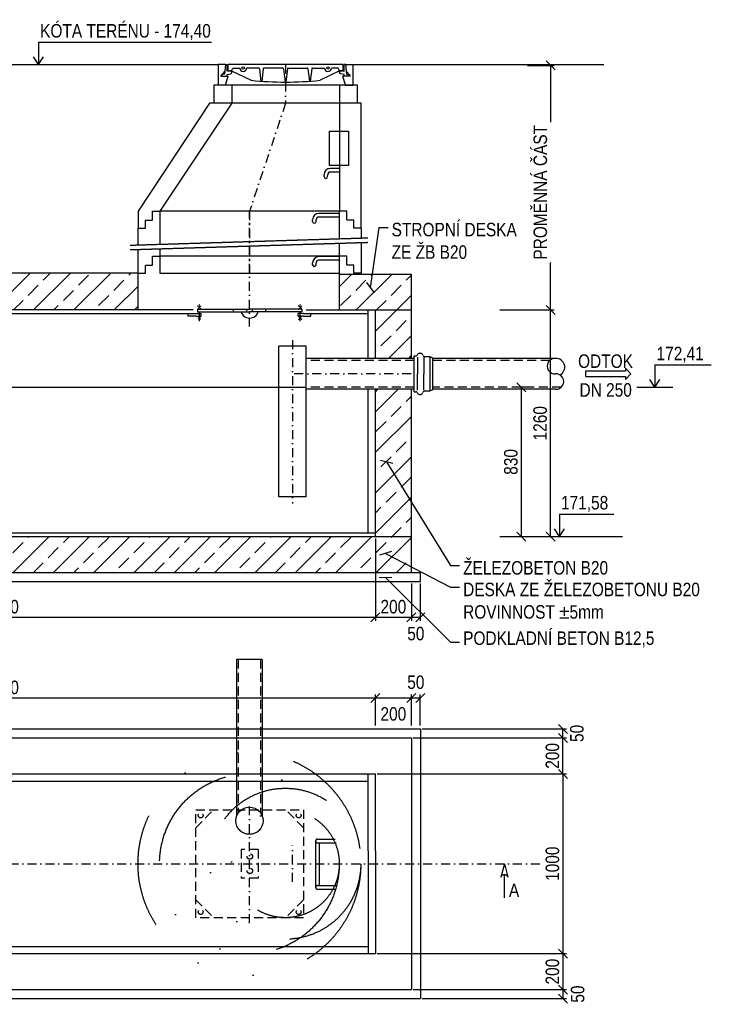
# Model space of a CAD drawing. Header units: millimetres. Extents: x 1 to 467423, y 3 to 105000.
# Tile 12 of 40: x 319735 to 323718, y 85382 to 90859. Entities that reach past the tile are written whole.
import ezdxf
from ezdxf.enums import TextEntityAlignment as Align

# ---------------------------------------------------------------- set-up
doc = ezdxf.new("R2010")
doc.units = ezdxf.units.MM
for name, pattern in [('DASHDOT', [1, 0.5, -0.25, 0, -0.25]), ('DASHED', [0.75, 0.5, -0.25]), ('DĚLICÍ', [31.75, 12.7, -6.35, 0, -6.35, 0, -6.35])]:
    doc.linetypes.add(name, pattern=pattern)
doc.layers.get('Defpoints').update_dxf_attribs({"color": 6, "lineweight": 5})
for name, color, linetype in [('AS-Koty', 4, 'Continuous'), ('AS-Nevid', 241, 'DASHED'), ('AS-Obrys', 7, 'Continuous'), ('AS-Osy', 4, 'DASHDOT'), ('AS-Srafy', 4, 'Continuous'), ('AS-Text', 7, 'Continuous')]:
    doc.layers.add(name, color=color, linetype=linetype)
doc.styles.add('ROMANS', font='ARIALN.TTF')
doc.styles.get("Standard").update_dxf_attribs({"font": 'arial.ttf'})
doc.dimstyles.new('K25', dxfattribs={"dimtxt": 50, "dimasz": 50, "dimexe": 20, "dimexo": 10, "dimgap": 20, "dimtad": 1, "dimdec": 0, "dimzin": 0, "dimtxsty": 'ROMANS', "dimblk": 'OBLIQUE', "dimcen": -40, "dimclrd": 4, "dimclre": 4, "dimclrt": 7, "dimadec": 0, "dimazin": 0, "dimtfac": 1, "dimtdec": 0, "dimtofl": 0, "dimtmove": 2, "dimatfit": 3, "dimldrblk": 'OBLIQUE', "dimfxl": 1, "dimtolj": 1, "dimarcsym": 0})

# ---------------------------------------------------------------- blocks, each defined once
blk = doc.blocks.new('ACTRIX_1')
at = {"color": 7, "linetype": 'Continuous', "ltscale": 25.4}
for p, q in [((28.8, 3.1), (0, 3.1)), ((35, 0), (28.8, 6.2)), ((28.8, 6.2), (28.8, 3.1)), ((28.8, -6.2), (35, 0)), ((0, -3.1), (28.8, -3.1)), ((28.8, -3.1), (28.8, -6.2))]:
    blk.add_line(p, q, dxfattribs=at)
at = {"layer": 'AS-Text', "linetype": 'Continuous', "ltscale": 25.4, "flags": 128}
blk.add_lwpolyline([(-15.7, -3.1), (28.8, -3.1), (28.8, -6.2), (35, 0), (28.8, 6.2), (28.8, 3.1), (-15.7, 3.1)], close=True, dxfattribs=at)
at = {"flags": 1}
blk.add_attdef('Text', (0, 0), '', height=0.125, dxfattribs=at)
blk = doc.blocks.new('_Oblique')
at = {"color": 0, "linetype": 'ByBlock', "lineweight": -2}
blk.add_line((-0.5, -0.5), (0.5, 0.5), dxfattribs=at)
blk = doc.blocks.new('*D135')
at = {"layer": 'AS-Koty', "color": 4, "linetype": 'Continuous', "lineweight": -2, "transparency": 16777216}
for p, q in [((322561.7, 90604.4), (322710, 90604.4)), ((322690, 90604.4), (322690, 90289.7)), ((322690, 89244.4), (322690, 89508.6)), ((322561.2, 89244.4), (322710, 89244.4))]:
    blk.add_line(p, q, dxfattribs=at)
at = {"layer": 'Defpoints', "color": 0, "linetype": 'Continuous', "transparency": 16777216}
for p in [(322551.7, 90604.4), (322690, 90604.4), (322551.2, 89244.4)]:
    blk.add_point(p, dxfattribs=at)
at = {"layer": 'AS-Koty', "color": 4, "linetype": 'Continuous', "lineweight": -2, "transparency": 16777216, "xscale": 50, "yscale": 50, "zscale": 50}
for p, rotation in [((322690, 90604.4), 90), ((322690, 89244.4), 270)]:
    blk.add_blockref('_Oblique', p, dxfattribs=dict(at, rotation=rotation))
at = {"layer": 'AS-Koty', "color": 7, "linetype": 'Continuous', "transparency": 16777216, "insert": (322633, 89899.1), "char_height": 75, "attachment_point": 5, "rotation": 90, "style": 'ROMANS'}
blk.add_mtext('\\A1;PROMĚNNÁ ČÁST', dxfattribs=at)
blk = doc.blocks.new('*D149')
at = {"layer": 'AS-Koty', "color": 4, "linetype": 'Continuous', "lineweight": -2, "transparency": 16777216}
for p, q in [((322408.1, 89244.4), (322710, 89244.4)), ((322690, 87984.4), (322690, 89244.4)), ((322408.1, 87984.4), (322710, 87984.4))]:
    blk.add_line(p, q, dxfattribs=at)
at = {"layer": 'Defpoints', "color": 0, "linetype": 'Continuous', "transparency": 16777216}
for p in [(322398.1, 89244.4), (322690, 89244.4), (322398.1, 87984.4)]:
    blk.add_point(p, dxfattribs=at)
at = {"layer": 'AS-Koty', "color": 4, "linetype": 'Continuous', "lineweight": -2, "transparency": 16777216, "xscale": 50, "yscale": 50, "zscale": 50}
for p, rotation in [((322690, 89244.4), 90), ((322690, 87984.4), 270)]:
    blk.add_blockref('_Oblique', p, dxfattribs=dict(at, rotation=rotation))
at = {"layer": 'AS-Koty', "color": 7, "linetype": 'Continuous', "transparency": 16777216, "insert": (322631.7, 88614.4), "char_height": 75, "attachment_point": 5, "rotation": 90, "style": 'ROMANS'}
blk.add_mtext('\\A1;1260', dxfattribs=at)
blk = doc.blocks.new('*D150')
at = {"layer": 'AS-Koty', "color": 4, "linetype": 'Continuous', "lineweight": -2, "transparency": 16777216}
for p, q in [((322588.1, 88814.4), (322507.2, 88814.4)), ((322527.2, 87984.4), (322527.2, 88814.4)), ((322408.1, 87984.4), (322547.2, 87984.4))]:
    blk.add_line(p, q, dxfattribs=at)
at = {"layer": 'Defpoints', "color": 0, "linetype": 'Continuous', "transparency": 16777216}
for p in [(322527.2, 88814.4), (322598.1, 88814.4), (322398.1, 87984.4)]:
    blk.add_point(p, dxfattribs=at)
at = {"layer": 'AS-Koty', "color": 4, "linetype": 'Continuous', "lineweight": -2, "transparency": 16777216, "xscale": 50, "yscale": 50, "zscale": 50}
for p, rotation in [((322527.2, 88814.4), 90), ((322527.2, 87984.4), 270)]:
    blk.add_blockref('_Oblique', p, dxfattribs=dict(at, rotation=rotation))
at = {"layer": 'AS-Koty', "color": 7, "linetype": 'Continuous', "transparency": 16777216, "insert": (322469, 88399.4), "char_height": 75, "attachment_point": 5, "rotation": 90, "style": 'ROMANS'}
blk.add_mtext('\\A1;830', dxfattribs=at)
blk = doc.blocks.new('*D151')
at = {"layer": 'AS-Koty', "color": 4, "linetype": 'Continuous', "lineweight": -2, "transparency": 16777216}
for p, q in [((317554.8, 87974.3), (317554.8, 87515.4)), ((321714.8, 87974.3), (321714.8, 87515.4)), ((317554.8, 87535.4), (321714.8, 87535.4))]:
    blk.add_line(p, q, dxfattribs=at)
at = {"layer": 'Defpoints', "color": 0, "linetype": 'Continuous', "transparency": 16777216}
for p in [(317554.8, 87984.3), (321714.8, 87984.3), (321714.8, 87535.4)]:
    blk.add_point(p, dxfattribs=at)
at = {"layer": 'AS-Koty', "color": 4, "linetype": 'Continuous', "lineweight": -2, "transparency": 16777216, "xscale": 50, "yscale": 50, "zscale": 50, "rotation": 180}
blk.add_blockref('_Oblique', (317554.8, 87535.4), dxfattribs=at)
at = {"layer": 'AS-Koty', "color": 4, "linetype": 'Continuous', "lineweight": -2, "transparency": 16777216, "xscale": 50, "yscale": 50, "zscale": 50}
blk.add_blockref('_Oblique', (321714.8, 87535.4), dxfattribs=at)
at = {"layer": 'AS-Koty', "color": 7, "linetype": 'Continuous', "transparency": 16777216, "insert": (319634.8, 87593.7), "char_height": 75, "attachment_point": 5, "style": 'ROMANS'}
blk.add_mtext('\\A1;4160', dxfattribs=at)
blk = doc.blocks.new('*D153')
at = {"layer": 'AS-Koty', "color": 4, "linetype": 'Continuous', "lineweight": -2, "transparency": 16777216}
for p, q in [((321724.8, 86664.3), (322778.5, 86664.3)), ((322758.5, 86664.3), (322758.5, 85664.3)), ((321724.8, 85664.3), (322778.5, 85664.3))]:
    blk.add_line(p, q, dxfattribs=at)
at = {"layer": 'Defpoints', "color": 0, "linetype": 'Continuous', "transparency": 16777216}
for p in [(321714.8, 86664.3), (321714.8, 85664.3), (322758.5, 85664.3)]:
    blk.add_point(p, dxfattribs=at)
at = {"layer": 'AS-Koty', "color": 4, "linetype": 'Continuous', "lineweight": -2, "transparency": 16777216, "xscale": 50, "yscale": 50, "zscale": 50}
for p, rotation in [((322758.5, 86664.3), 90), ((322758.5, 85664.3), 270)]:
    blk.add_blockref('_Oblique', p, dxfattribs=dict(at, rotation=rotation))
at = {"layer": 'AS-Koty', "color": 7, "linetype": 'Continuous', "transparency": 16777216, "insert": (322700.2, 86164.3), "char_height": 75, "attachment_point": 5, "rotation": 90, "style": 'ROMANS'}
blk.add_mtext('\\A1;1000', dxfattribs=at)
blk = doc.blocks.new('*D154')
at = {"layer": 'AS-Koty', "color": 4, "linetype": 'Continuous', "lineweight": -2, "transparency": 16777216}
for p, q in [((322027.7, 85664.3), (322778.5, 85664.3)), ((322758.5, 85664.3), (322758.5, 85464.3)), ((321924.8, 85464.3), (322778.5, 85464.3))]:
    blk.add_line(p, q, dxfattribs=at)
at = {"layer": 'Defpoints', "color": 0, "linetype": 'Continuous', "transparency": 16777216}
for p in [(322017.7, 85664.3), (321914.8, 85464.3), (322758.5, 85464.3)]:
    blk.add_point(p, dxfattribs=at)
at = {"layer": 'AS-Koty', "color": 4, "linetype": 'Continuous', "lineweight": -2, "transparency": 16777216, "xscale": 50, "yscale": 50, "zscale": 50}
for p, rotation in [((322758.5, 85664.3), 90), ((322758.5, 85464.3), 270)]:
    blk.add_blockref('_Oblique', p, dxfattribs=dict(at, rotation=rotation))
at = {"layer": 'AS-Koty', "color": 7, "linetype": 'Continuous', "transparency": 16777216, "insert": (322700.2, 85564.3), "char_height": 75, "attachment_point": 5, "rotation": 90, "style": 'ROMANS'}
blk.add_mtext('\\A1;200', dxfattribs=at)
blk = doc.blocks.new('*D155')
at = {"layer": 'AS-Koty', "color": 4, "linetype": 'Continuous', "lineweight": -2, "transparency": 16777216}
for p, q in [((321977.7, 85464.3), (322778.5, 85464.3)), ((322758.5, 85464.3), (322758.5, 85414.3)), ((321974.8, 85414.3), (322778.5, 85414.3))]:
    blk.add_line(p, q, dxfattribs=at)
at = {"layer": 'Defpoints', "color": 0, "linetype": 'Continuous', "transparency": 16777216}
for p in [(321967.7, 85464.3), (321964.8, 85414.3), (322758.5, 85414.3)]:
    blk.add_point(p, dxfattribs=at)
at = {"layer": 'AS-Koty', "color": 4, "linetype": 'Continuous', "lineweight": -2, "transparency": 16777216, "xscale": 50, "yscale": 50, "zscale": 50}
for p, rotation in [((322758.5, 85464.3), 90), ((322758.5, 85414.3), 270)]:
    blk.add_blockref('_Oblique', p, dxfattribs=dict(at, rotation=rotation))
at = {"layer": 'AS-Koty', "color": 7, "linetype": 'Continuous', "transparency": 16777216, "insert": (322840.6, 85439.3), "char_height": 75, "attachment_point": 5, "rotation": 90, "style": 'ROMANS'}
blk.add_mtext('\\A1;50', dxfattribs=at)
blk = doc.blocks.new('*D156')
at = {"layer": 'AS-Koty', "color": 4, "linetype": 'Continuous', "lineweight": -2, "transparency": 16777216}
for p, q in [((321914.8, 86933.9), (321914.8, 87106.5)), ((321914.8, 87086.5), (321964.8, 87086.5)), ((321964.8, 86933.9), (321964.8, 87106.5))]:
    blk.add_line(p, q, dxfattribs=at)
at = {"layer": 'Defpoints', "color": 0, "linetype": 'Continuous', "transparency": 16777216}
for p in [(321964.8, 87086.5), (321914.8, 86923.9), (321964.8, 86923.9)]:
    blk.add_point(p, dxfattribs=at)
at = {"layer": 'AS-Koty', "color": 4, "linetype": 'Continuous', "lineweight": -2, "transparency": 16777216, "xscale": 50, "yscale": 50, "zscale": 50, "rotation": 180}
blk.add_blockref('_Oblique', (321914.8, 87086.5), dxfattribs=at)
at = {"layer": 'AS-Koty', "color": 4, "linetype": 'Continuous', "lineweight": -2, "transparency": 16777216, "xscale": 50, "yscale": 50, "zscale": 50}
blk.add_blockref('_Oblique', (321964.8, 87086.5), dxfattribs=at)
at = {"layer": 'AS-Koty', "color": 7, "linetype": 'Continuous', "transparency": 16777216, "insert": (321939.8, 87173.7), "char_height": 75, "attachment_point": 5, "style": 'ROMANS'}
blk.add_mtext('\\A1;50', dxfattribs=at)
blk = doc.blocks.new('*D157')
at = {"layer": 'AS-Koty', "color": 4, "linetype": 'Continuous', "lineweight": -2, "transparency": 16777216}
for p, q in [((321714.8, 86933.9), (321714.8, 87106.5)), ((321714.8, 87086.5), (321914.8, 87086.5)), ((321914.8, 86933.9), (321914.8, 87106.5))]:
    blk.add_line(p, q, dxfattribs=at)
at = {"layer": 'Defpoints', "color": 0, "linetype": 'Continuous', "transparency": 16777216}
for p in [(321914.8, 87086.5), (321714.8, 86923.9), (321914.8, 86923.9)]:
    blk.add_point(p, dxfattribs=at)
at = {"layer": 'AS-Koty', "color": 4, "linetype": 'Continuous', "lineweight": -2, "transparency": 16777216, "xscale": 50, "yscale": 50, "zscale": 50, "rotation": 180}
blk.add_blockref('_Oblique', (321714.8, 87086.5), dxfattribs=at)
at = {"layer": 'AS-Koty', "color": 4, "linetype": 'Continuous', "lineweight": -2, "transparency": 16777216, "xscale": 50, "yscale": 50, "zscale": 50}
blk.add_blockref('_Oblique', (321914.8, 87086.5), dxfattribs=at)
at = {"layer": 'AS-Koty', "color": 7, "linetype": 'Continuous', "transparency": 16777216, "insert": (321814.8, 86997.2), "char_height": 75, "attachment_point": 5, "style": 'ROMANS'}
blk.add_mtext('\\A1;200', dxfattribs=at)
blk = doc.blocks.new('*D158')
at = {"layer": 'AS-Koty', "color": 4, "linetype": 'Continuous', "lineweight": -2, "transparency": 16777216}
for p, q in [((321924.8, 86864.3), (322778.5, 86864.3)), ((322758.5, 86664.3), (322758.5, 86864.3)), ((321974.8, 86664.3), (322778.5, 86664.3))]:
    blk.add_line(p, q, dxfattribs=at)
at = {"layer": 'Defpoints', "color": 0, "linetype": 'Continuous', "transparency": 16777216}
for p in [(321914.8, 86864.3), (322758.5, 86864.3), (321964.8, 86664.3)]:
    blk.add_point(p, dxfattribs=at)
at = {"layer": 'AS-Koty', "color": 4, "linetype": 'Continuous', "lineweight": -2, "transparency": 16777216, "xscale": 50, "yscale": 50, "zscale": 50}
for p, rotation in [((322758.5, 86864.3), 90), ((322758.5, 86664.3), 270)]:
    blk.add_blockref('_Oblique', p, dxfattribs=dict(at, rotation=rotation))
at = {"layer": 'AS-Koty', "color": 7, "linetype": 'Continuous', "transparency": 16777216, "insert": (322700.2, 86764.3), "char_height": 75, "attachment_point": 5, "rotation": 90, "style": 'ROMANS'}
blk.add_mtext('\\A1;200', dxfattribs=at)
blk = doc.blocks.new('*D159')
at = {"layer": 'AS-Koty', "color": 4, "linetype": 'Continuous', "lineweight": -2, "transparency": 16777216}
for p, q in [((321974.8, 86914.3), (322778.5, 86914.3)), ((322758.5, 86864.3), (322758.5, 86914.3)), ((321924.8, 86864.3), (322778.5, 86864.3))]:
    blk.add_line(p, q, dxfattribs=at)
at = {"layer": 'Defpoints', "color": 0, "linetype": 'Continuous', "transparency": 16777216}
for p in [(321964.8, 86914.3), (322758.5, 86914.3), (321914.8, 86864.3)]:
    blk.add_point(p, dxfattribs=at)
at = {"layer": 'AS-Koty', "color": 4, "linetype": 'Continuous', "lineweight": -2, "transparency": 16777216, "xscale": 50, "yscale": 50, "zscale": 50}
for p, rotation in [((322758.5, 86914.3), 90), ((322758.5, 86864.3), 270)]:
    blk.add_blockref('_Oblique', p, dxfattribs=dict(at, rotation=rotation))
at = {"layer": 'AS-Koty', "color": 7, "linetype": 'Continuous', "transparency": 16777216, "insert": (322836.2, 86889.3), "char_height": 75, "attachment_point": 5, "rotation": 90, "style": 'ROMANS'}
blk.add_mtext('\\A1;50', dxfattribs=at)
blk = doc.blocks.new('*D160')
at = {"layer": 'AS-Koty', "color": 4, "linetype": 'Continuous', "lineweight": -2, "transparency": 16777216}
for p, q in [((317554.8, 86933.9), (317554.8, 87106.5)), ((317554.8, 87086.5), (321714.8, 87086.5)), ((321714.8, 86933.9), (321714.8, 87106.5))]:
    blk.add_line(p, q, dxfattribs=at)
at = {"layer": 'Defpoints', "color": 0, "linetype": 'Continuous', "transparency": 16777216}
for p in [(321714.8, 87086.5), (317554.8, 86923.9), (321714.8, 86923.9)]:
    blk.add_point(p, dxfattribs=at)
at = {"layer": 'AS-Koty', "color": 4, "linetype": 'Continuous', "lineweight": -2, "transparency": 16777216, "xscale": 50, "yscale": 50, "zscale": 50, "rotation": 180}
blk.add_blockref('_Oblique', (317554.8, 87086.5), dxfattribs=at)
at = {"layer": 'AS-Koty', "color": 4, "linetype": 'Continuous', "lineweight": -2, "transparency": 16777216, "xscale": 50, "yscale": 50, "zscale": 50}
blk.add_blockref('_Oblique', (321714.8, 87086.5), dxfattribs=at)
at = {"layer": 'AS-Koty', "color": 7, "linetype": 'Continuous', "transparency": 16777216, "insert": (319634.8, 87144.8), "char_height": 75, "attachment_point": 5, "style": 'ROMANS'}
blk.add_mtext('\\A1;4160', dxfattribs=at)
blk = doc.blocks.new('*D167')
at = {"layer": 'AS-Koty', "color": 4, "linetype": 'Continuous', "lineweight": -2, "transparency": 16777216}
for p, q in [((321714.8, 87723.8), (321714.8, 87515.4)), ((321914.8, 87723.8), (321914.8, 87515.4)), ((321714.8, 87535.4), (321914.8, 87535.4))]:
    blk.add_line(p, q, dxfattribs=at)
at = {"layer": 'Defpoints', "color": 0, "linetype": 'Continuous', "transparency": 16777216}
for p in [(321714.8, 87733.8), (321914.8, 87733.8), (321914.8, 87535.4)]:
    blk.add_point(p, dxfattribs=at)
at = {"layer": 'AS-Koty', "color": 4, "linetype": 'Continuous', "lineweight": -2, "transparency": 16777216, "xscale": 50, "yscale": 50, "zscale": 50, "rotation": 180}
blk.add_blockref('_Oblique', (321714.8, 87535.4), dxfattribs=at)
at = {"layer": 'AS-Koty', "color": 4, "linetype": 'Continuous', "lineweight": -2, "transparency": 16777216, "xscale": 50, "yscale": 50, "zscale": 50}
blk.add_blockref('_Oblique', (321914.8, 87535.4), dxfattribs=at)
at = {"layer": 'AS-Koty', "color": 7, "linetype": 'Continuous', "transparency": 16777216, "insert": (321814.8, 87593.7), "char_height": 75, "attachment_point": 5, "style": 'ROMANS'}
blk.add_mtext('\\A1;200', dxfattribs=at)
blk = doc.blocks.new('*D168')
at = {"layer": 'AS-Koty', "color": 4, "linetype": 'Continuous', "lineweight": -2, "transparency": 16777216}
for p, q in [((321914.8, 87723.8), (321914.8, 87515.4)), ((321964.8, 87723.8), (321964.8, 87515.4)), ((321914.8, 87535.4), (321964.8, 87535.4))]:
    blk.add_line(p, q, dxfattribs=at)
at = {"layer": 'Defpoints', "color": 0, "linetype": 'Continuous', "transparency": 16777216}
for p in [(321914.8, 87733.8), (321964.8, 87733.8), (321964.8, 87535.4)]:
    blk.add_point(p, dxfattribs=at)
at = {"layer": 'AS-Koty', "color": 4, "linetype": 'Continuous', "lineweight": -2, "transparency": 16777216, "xscale": 50, "yscale": 50, "zscale": 50, "rotation": 180}
blk.add_blockref('_Oblique', (321914.8, 87535.4), dxfattribs=at)
at = {"layer": 'AS-Koty', "color": 4, "linetype": 'Continuous', "lineweight": -2, "transparency": 16777216, "xscale": 50, "yscale": 50, "zscale": 50}
blk.add_blockref('_Oblique', (321964.8, 87535.4), dxfattribs=at)
at = {"layer": 'AS-Koty', "color": 7, "linetype": 'Continuous', "transparency": 16777216, "insert": (321939.8, 87444), "char_height": 75, "attachment_point": 5, "style": 'ROMANS'}
blk.add_mtext('\\A1;50', dxfattribs=at)

msp = doc.modelspace()

# ---------------------------------------------------------------- hatches: boundary and pattern name
at = {"layer": 'AS-Srafy'}
h = msp.add_hatch(dxfattribs=at)
h.set_pattern_fill('ANSI33', color=256, scale=25, style=0)
h.paths.add_polyline_path([(317754.824, 89444.351), (317354.824, 89444.351), (317354.824, 89244.351), (317554.824, 89244.351), (317754.824, 89244.351)])
h.paths.add_polyline_path([(317554.824, 89244.351), (317354.824, 89244.351), (317354.824, 89027.198), (317409.304, 89027.198), (317409.304, 89046.883), (317416.951, 89046.883, 0.19152204), (317425.78, 89050.394, -0.32679362), (317438.238, 89061.517), (317445.108, 89061.517, -0.30920035), (317457.349, 89051.271, 0.32582716), (317469.59, 89042.347), (317495.417, 89042.347), (317509.831, 89035.234), (317509.831, 89027.198), (317554.824, 89027.198)])
h.paths.add_polyline_path([(317554.824, 88866.484), (317509.831, 88866.484), (317509.831, 88858.448), (317495.417, 88851.336), (317469.59, 88851.336, 0.32582716), (317457.349, 88842.411, -0.30920035), (317445.108, 88832.165), (317438.238, 88832.165, -0.32679362), (317425.78, 88843.289, 0.19152204), (317416.951, 88846.799), (317409.304, 88846.799), (317409.304, 88866.484), (317354.824, 88866.484), (317354.824, 87983.841), (317554.824, 87983.841)], flags=17)
h.paths.add_polyline_path([(321914.824, 87984.341), (321914.824, 88803.637), (321674.824, 88803.637), (321674.824, 88004.341), (317554.824, 88004.341), (317554.824, 88866.484), (317509.831, 88866.484), (317509.831, 88858.448), (317495.417, 88851.336), (317469.59, 88851.336, 0.32582716), (317457.349, 88842.411, -0.30920035), (317445.108, 88832.165), (317438.238, 88832.165, -0.32679362), (317425.78, 88843.289, 0.19152204), (317416.951, 88846.799), (317409.304, 88846.799), (317409.304, 88866.484), (317354.824, 88866.484), (317354.824, 87983.841), (317354.824, 87783.841), (321914.824, 87783.841)])
h.paths.add_polyline_path([(321714.824, 88803.637), (321674.824, 88803.637), (321674.824, 88004.341), (321714.824, 88004.341)], flags=16)
h.paths.add_polyline_path([(321714.824, 88004.341), (319634.824, 88004.341), (319634.824, 87984.341), (321714.824, 87984.341)], flags=16)
h = msp.add_hatch(dxfattribs=at)
h.set_pattern_fill('ANSI33', color=256, scale=25, style=0)
h.paths.add_polyline_path([(320394.824, 89449.351), (318754.824, 89449.352), (318754.824, 89244.351), (320394.824, 89244.351)])
h = msp.add_hatch(dxfattribs=at)
h.set_pattern_fill('ANSI33', color=256, scale=25, style=0)
h.paths.add_polyline_path([(321914.824, 89244.351), (321714.824, 89244.351), (321714.824, 88975.063), (321914.824, 88975.063)])
h.paths.add_polyline_path([(321914.824, 89444.351), (321514.824, 89444.351), (321514.824, 89244.351), (321714.824, 89244.351), (321914.824, 89244.351)])

# ---------------------------------------------------------------- linework, layer by layer
msp.add_line((321634.824, 90394.351), (320790.787, 90394.351))
at = {"layer": 'AS-Koty'}
for p, q in [((323170.541, 88814.351), (323370.541, 88814.351)), ((322689.955, 87984.351), (323089.491, 87984.351))]:
    msp.add_line(p, q, dxfattribs=at)
at = {"layer": 'AS-Nevid'}
for p, q in [((321514.824, 90238.284), (321565.722, 90238.284)), ((321565.722, 90238.284), (321565.722, 90048.19)), ((321565.722, 90048.19), (321514.824, 90048.19)), ((320474.824, 89794.351), (320514.824, 89794.351)), ((320474.824, 89744.351), (320474.824, 89794.351)), ((321514.824, 89794.351), (320514.824, 89794.351)), ((321554.824, 89794.351), (321514.824, 89794.351)), ((321554.824, 89744.351), (321554.824, 89794.351)), ((320434.824, 89744.351), (320474.824, 89744.351)), ((320434.824, 89699.351), (320434.824, 89744.351)), ((321594.824, 89744.351), (321554.824, 89744.351)), ((321594.824, 89699.351), (321594.824, 89744.351)), ((320394.824, 89699.351), (320434.824, 89699.351)), ((321634.824, 89699.351), (321594.824, 89699.351)), ((320349.074, 89604.946), (321671.935, 89645.809)), ((320349.845, 89579.958), (321672.707, 89620.821)), ((320474.824, 89544.351), (320514.824, 89544.351)), ((320474.824, 89494.351), (320474.824, 89544.351)), ((321514.824, 89544.351), (320514.824, 89544.351)), ((321554.824, 89544.351), (321514.824, 89544.351)), ((321554.824, 89494.351), (321554.824, 89544.351)), ((320434.824, 89449.351), (320434.824, 89494.351)), ((320434.824, 89494.351), (320474.824, 89494.351)), ((321594.824, 89494.351), (321554.824, 89494.351)), ((321594.824, 89449.351), (321594.824, 89494.351)), ((320394.824, 89449.351), (320434.824, 89449.351)), ((320514.824, 89449.351), (321514.824, 89449.351)), ((321634.824, 89449.351), (321594.824, 89449.351)), ((321949.431, 88981.092), (321949.431, 88889.35)), ((321983.546, 88981.092), (321983.546, 88889.35)), ((322017.36, 88984.856), (322017.36, 88793.845)), ((321949.431, 88797.608), (321949.431, 88889.35)), ((321983.546, 88797.608), (321983.546, 88889.35))]:
    msp.add_line(p, q, dxfattribs=at)
at = {"layer": 'AS-Nevid', "ltscale": 100}
for p, q in [((321931.247, 88964.349), (321328.8, 88964.349)), ((322685.22, 88964.349), (322031.773, 88964.349)), ((321931.247, 88814.351), (321328.8, 88814.351)), ((322748.657, 88814.351), (322035.345, 88814.351)), ((320950.957, 87300.408), (320950.957, 86446.735)), ((321075.955, 87300.408), (321075.955, 86446.735)), ((320714.824, 86464.267), (321314.824, 86464.267)), ((320714.824, 85864.267), (320714.824, 86464.267)), ((320714.824, 86364.267), (320814.824, 86464.267)), ((321314.824, 86364.267), (321214.824, 86464.267)), ((321314.824, 86464.267), (321314.824, 85864.267)), ((321062.324, 86244.267), (320967.324, 86244.267)), ((320967.324, 86244.267), (320967.324, 86084.267)), ((321062.324, 86244.267), (321062.324, 86084.267)), ((321062.324, 86084.267), (320967.324, 86084.267)), ((320714.824, 85964.267), (320814.824, 85864.267)), ((321314.824, 85964.267), (321214.824, 85864.267)), ((321314.824, 85864.267), (320714.824, 85864.267))]:
    msp.add_line(p, q, dxfattribs=at)
at = {"layer": 'AS-Nevid', "linetype": 'DĚLICÍ', "ltscale": 50}
for p, q in [((321382.102, 86290.991), (321382.102, 86032.876)), ((321392.102, 86300.991), (321491.396, 86300.991)), ((321392.102, 86280.991), (321496.741, 86280.991)), ((321402.102, 86280.991), (321402.102, 86042.876)), ((321392.102, 86042.876), (321496.741, 86042.876)), ((321392.102, 86022.876), (321491.396, 86022.876))]:
    msp.add_line(p, q, dxfattribs=at)
for centre, radius in [((321013.456, 86164.267), 620), ((321013.456, 86164.267), 500), ((321213.456, 86164.267), 420), ((321213.456, 86164.267), 300)]:
    msp.add_circle(centre, radius, dxfattribs=at)
at = {"layer": 'AS-Nevid', "ltscale": 100}
for centre, radius in [((320742.062, 86432.815), 13.26), ((321287.586, 86432.815), 13.26), ((321016.192, 86204.4), 15), ((321016.192, 86124.51), 15), ((320742.062, 85895.72), 13.26), ((321287.586, 85895.72), 13.26)]:
    msp.add_circle(centre, radius, dxfattribs=at)
at = {"layer": 'AS-Nevid', "linetype": 'DĚLICÍ', "ltscale": 50}
for centre in [(321392.102, 86290.991), (321392.102, 86032.876)]:
    msp.add_arc(centre, 10, 90, 270, dxfattribs=at)
at = {"layer": 'AS-Obrys'}
for p, q in [((318829.824, 90609.352), (319839.824, 90609.352)), ((319839.824, 90609.352), (320839.824, 90609.351)), ((320880.869, 90609.351), (320839.824, 90609.351)), ((320839.824, 90609.351), (320839.824, 90494.351)), ((320880.869, 90609.351), (320875.036, 90555.709)), ((320880.869, 90609.351), (320889.52, 90609.351)), ((320889.52, 90573.611), (320889.52, 90609.351)), ((321535.127, 90609.351), (320894.52, 90609.351)), ((320894.52, 90575.471), (320894.52, 90609.351)), ((320914.519, 90575.471), (320921.249, 90590.265)), ((320921.249, 90590.265), (320959.835, 90590.265)), ((321064.017, 90590.265), (320998.007, 90590.265)), ((321068.989, 90585.794), (321077.358, 90517.058)), ((321090.196, 90585.794), (321081.792, 90516.733)), ((321198.945, 90590.265), (321095.168, 90590.265)), ((321203.917, 90585.794), (321212.829, 90511.949)), ((321225.124, 90585.794), (321216.211, 90511.949)), ((321230.096, 90590.265), (321333.873, 90590.265)), ((321338.845, 90585.794), (321347.249, 90516.727)), ((321360.052, 90585.794), (321351.682, 90517.052)), ((321365.024, 90590.265), (321431.641, 90590.265)), ((321508.398, 90590.265), (321469.812, 90590.265)), ((321515.128, 90575.471), (321508.398, 90590.265)), ((321535.127, 90575.471), (321535.127, 90609.351)), ((321540.127, 90573.611), (321540.127, 90609.351)), ((321548.779, 90609.351), (321540.127, 90609.351)), ((321548.779, 90609.351), (321589.824, 90609.351)), ((321548.779, 90609.351), (321554.612, 90555.709)), ((321589.824, 90609.351), (321589.824, 90494.351)), ((321589.824, 90609.351), (322985.588, 90609.351)), ((320855.127, 90544.351), (320895.301, 90544.351)), ((320876.952, 90573.329), (320855.519, 90549.521)), ((320875.036, 90555.709), (320860.794, 90553.103)), ((320880.869, 90494.351), (320895.301, 90544.351)), ((320904.932, 90574.038), (320889.52, 90573.611)), ((320889.52, 90554.987), (320908.687, 90558.436)), ((320889.52, 90544.351), (320889.52, 90554.987)), ((320894.52, 90575.471), (320914.519, 90575.471)), ((320909.968, 90574.575), (320907.185, 90574.575)), ((320908.687, 90558.436), (320912.447, 90560.583)), ((320914.519, 90575.471), (321022.729, 90521.949)), ((320914.968, 90564.925), (320914.968, 90569.575)), ((321515.128, 90575.471), (321406.394, 90521.949)), ((321514.68, 90564.925), (321514.68, 90569.575)), ((321535.127, 90575.471), (321515.128, 90575.471)), ((321520.961, 90558.436), (321517.201, 90560.583)), ((321519.68, 90574.575), (321522.463, 90574.575)), ((321540.127, 90554.987), (321520.961, 90558.436)), ((321524.716, 90574.038), (321540.127, 90573.611)), ((321574.52, 90544.351), (321534.347, 90544.351)), ((321548.779, 90494.351), (321534.347, 90544.351)), ((321540.127, 90544.351), (321540.127, 90554.987)), ((321552.696, 90573.329), (321574.128, 90549.521)), ((321554.612, 90555.709), (321568.854, 90553.103)), ((321514.824, 90494.351), (320914.824, 90494.351)), ((321459.175, 90238.284), (321514.824, 90238.284)), ((321459.175, 90048.19), (321459.175, 90238.284)), ((321514.824, 90048.19), (321459.175, 90048.19)), ((321429.179, 89986.485), (321429.179, 89996.485)), ((321448.972, 89986.485), (321449.179, 89996.485)), ((321514.824, 90031.485), (321464.179, 90031.485)), ((321514.824, 90011.485), (321464.179, 90011.485)), ((321514.824, 89781.485), (321399.824, 89781.485)), ((321514.824, 89761.485), (321399.824, 89761.485)), ((321364.824, 89736.485), (321364.824, 89746.485)), ((321384.617, 89736.485), (321384.824, 89746.485)), ((321365.031, 89496.485), (321365.031, 89506.485)), ((321384.824, 89496.485), (321385.031, 89506.485)), ((321515.031, 89541.485), (321400.031, 89541.485)), ((321515.031, 89521.485), (321400.031, 89521.485)), ((320394.824, 89244.351), (320394.824, 89449.351)), ((321514.824, 89244.351), (321514.824, 89444.351)), ((321914.824, 89244.351), (321914.824, 89444.351)), ((321960.18, 89004.026), (321967.051, 89004.026)), ((321931.247, 88789.308), (321931.247, 88989.392)), ((321931.247, 88989.392), (321938.894, 88989.392)), ((321991.532, 88984.856), (322017.36, 88984.856)), ((322017.36, 88984.856), (322031.773, 88977.743)), ((322031.773, 88977.743), (322031.773, 88800.957)), ((322031.773, 88977.743), (322031.773, 88977.743)), ((321931.247, 88789.308), (321938.894, 88789.308)), ((321931.247, 88789.308), (321931.247, 88789.308)), ((321991.532, 88793.845), (322017.36, 88793.845)), ((322017.36, 88793.845), (322031.773, 88800.957)), ((322031.773, 88800.957), (322031.773, 88800.957)), ((321960.18, 88774.674), (321967.051, 88774.674))]:
    msp.add_line(p, q, dxfattribs=at)
at = {"layer": 'AS-Obrys', "color": 3}
for p, q in [((320880.869, 90494.351), (320839.824, 90494.351)), ((321548.779, 90494.351), (321589.824, 90494.351))]:
    msp.add_line(p, q, dxfattribs=at)
at = {"layer": 'AS-Obrys', "color": 7, "linetype": 'Continuous'}
for p, q in [((320394.824, 89449.351), (318754.824, 89449.352)), ((321514.824, 89444.351), (321914.824, 89444.351)), ((318554.824, 89224.351), (320714.824, 89224.351)), ((320699.824, 89244.351), (318569.824, 89244.351)), ((320672.905, 89209.351), (320672.905, 89224.351)), ((320714.824, 89224.351), (320744.824, 89224.351)), ((320724.824, 89249.351), (321014.824, 89249.351)), ((320724.824, 89249.351), (320724.824, 89234.351)), ((320724.824, 89234.351), (321014.824, 89234.351)), ((320744.824, 89209.351), (320744.824, 89224.351)), ((320924.824, 89234.351), (320924.824, 89249.351)), ((320999.824, 89234.351), (320999.824, 89249.351)), ((321304.824, 89249.351), (321014.824, 89249.351)), ((321304.824, 89234.351), (321014.824, 89234.351)), ((321029.824, 89234.351), (321029.824, 89249.351)), ((321104.824, 89234.351), (321104.824, 89249.351)), ((321284.824, 89209.351), (321284.824, 89224.351)), ((321314.824, 89224.351), (321284.824, 89224.351)), ((321304.824, 89249.351), (321304.824, 89234.351)), ((321314.824, 89224.351), (321674.824, 89224.351)), ((321329.824, 89244.351), (321714.824, 89244.351)), ((321355.813, 89209.351), (321355.813, 89224.351)), ((321674.824, 88975.063), (321674.824, 89244.351)), ((321714.824, 88975.063), (321714.824, 89244.351)), ((321714.824, 89244.351), (321914.824, 89244.351)), ((321914.824, 88975.063), (321914.824, 89244.351)), ((320714.824, 89209.351), (320672.905, 89209.351)), ((320672.905, 89209.351), (320672.905, 89209.351)), ((320714.824, 89209.351), (320744.824, 89209.351)), ((321314.824, 89209.351), (321284.824, 89209.351)), ((321314.824, 89209.351), (321355.813, 89209.351)), ((321177.11, 88204.341), (321177.11, 89043.53)), ((321192.11, 89043.53), (321177.11, 89043.53)), ((321328.8, 89043.53), (321177.11, 89043.53)), ((321328.8, 88204.341), (321328.8, 89043.53)), ((321931.247, 88975.063), (321328.8, 88975.063)), ((321931.247, 88803.636), (321931.247, 88975.064)), ((321931.247, 88803.637), (321931.247, 88975.063)), ((322717.226, 88975.063), (322031.773, 88975.063)), ((321931.247, 88803.637), (321328.8, 88803.637)), ((321674.824, 88004.341), (321674.824, 88804.351)), ((321714.824, 87984.341), (321714.824, 88804.351)), ((321914.824, 87984.341), (321914.824, 88803.637)), ((322717.226, 88803.637), (322031.773, 88803.637)), ((321328.8, 88204.341), (321177.11, 88204.341)), ((317354.824, 87983.841), (320914.824, 87983.841)), ((317554.824, 88004.341), (321714.824, 88004.341)), ((317554.824, 87984.341), (321914.824, 87984.341)), ((321914.824, 87783.841), (321914.824, 87984.341)), ((317304.824, 87783.841), (321964.824, 87783.841)), ((321964.824, 87733.841), (321964.824, 87783.841)), ((317304.824, 87733.841), (321964.824, 87733.841)), ((321084.884, 87300.408), (320942.028, 87300.408)), ((320942.028, 87300.408), (320942.028, 86429.272)), ((321084.884, 87300.408), (321084.884, 86429.272)), ((317304.824, 86914.267), (321964.824, 86914.267)), ((321964.824, 86914.267), (321964.824, 85414.267)), ((317354.824, 86864.267), (321914.824, 86864.267)), ((321914.824, 86864.267), (321914.824, 85464.267)), ((317554.824, 86664.267), (321714.824, 86664.267)), ((321674.824, 86235.695), (321674.824, 86664.267)), ((321714.824, 86235.695), (321714.824, 86664.267)), ((317594.824, 86624.267), (321674.824, 86624.267)), ((321674.824, 86235.695), (321674.824, 85664.267)), ((321714.824, 86235.695), (321714.824, 85664.267)), ((317554.824, 85664.267), (321714.824, 85664.267)), ((317594.824, 85704.267), (321674.824, 85704.267)), ((317354.824, 85464.267), (321914.824, 85464.267)), ((317304.824, 85414.267), (321964.824, 85414.267))]:
    msp.add_line(p, q, dxfattribs=at)
at = {"layer": 'AS-Obrys', "linetype": 'Continuous'}
msp.add_line((317594.824, 88814.351), (321328.8, 88814.351), dxfattribs=at)
at = {"layer": 'AS-Obrys', "color": 3}
for points in [[(320914.824, 90494.351), (320814.824, 90494.351), (320814.824, 90394.351), (320790.787, 90394.351), (320394.824, 89794.351), (320394.824, 89699.351)], [(320914.824, 90494.351), (320914.824, 90394.351), (320514.824, 89794.351), (320514.824, 89794.351)], [(321634.824, 89699.351), (321634.824, 90394.351), (321614.824, 90394.351), (321614.824, 90494.351), (321514.824, 90494.351)], [(321514.824, 90494.351), (321514.824, 89794.351)], [(320514.824, 89794.351), (320514.824, 89610.066)], [(321514.824, 89640.956), (321514.824, 89794.351)], [(320394.824, 89606.359), (320394.824, 89699.351)], [(321634.824, 89699.351), (321634.824, 89644.662)], [(321514.824, 89449.351), (321514.824, 89615.944)], [(321634.824, 89619.65), (321634.824, 89449.351)], [(320394.824, 89449.351), (320394.824, 89581.348)], [(320514.824, 89585.054), (320514.824, 89449.351)]]:
    msp.add_lwpolyline(points, dxfattribs=at)
at = {"layer": 'AS-Obrys'}
for centre in [(320978.921, 90590.265), (321450.726, 90590.265)]:
    msp.add_circle(centre, 6.972, dxfattribs=at)
at = {"layer": 'AS-Obrys', "color": 7, "linetype": 'Continuous'}
msp.add_circle((321013.456, 86403.766), 75.845, dxfattribs=at)
at = {"layer": 'AS-Obrys'}
for centre, radius, start, end in [((320978.921, 90590.265), 19.086, 180, 0), ((321064.017, 90585.265), 5, 6.067531, 90), ((321095.168, 90585.265), 5, 90, 173.932469), ((321198.945, 90585.265), 5, 6.067531, 90), ((321230.096, 90585.265), 5, 90, 173.932469), ((321333.873, 90585.265), 5, 6.067531, 90), ((321365.024, 90585.265), 5, 90, 173.932469), ((321450.726, 90590.265), 19.086, 180, 0), ((320861.443, 90546.472), 6.662, 95.596517, 198.565603), ((320907.185, 90569.575), 5, 90, 116.77714), ((320909.968, 90569.575), 5, 0, 90), ((320909.968, 90564.925), 5, 299.724611, 0), ((321519.68, 90569.575), 5, 90, 180), ((321519.68, 90564.925), 5, 180, 240.275389), ((321522.463, 90569.575), 5, 63.22286, 90), ((321568.204, 90546.472), 6.662, 341.434397, 84.403483), ((321214.561, 92356.937), 1844.988, 264.031884, 275.968116), ((321438.972, 89986.485), 10, 180, 0), ((321438.972, 89986.485), 10, 180, 0), ((321438.972, 89986.485), 10, 180, 0), ((321464.179, 89996.485), 35, 90, 180), ((321464.179, 89996.485), 15, 90, 180), ((321399.824, 89746.485), 35, 90, 180), ((321399.824, 89746.485), 15, 90, 180), ((321374.617, 89736.485), 10, 180, 0), ((321374.617, 89736.485), 10, 180, 0), ((321374.617, 89736.485), 10, 180, 0), ((321374.824, 89496.485), 10, 180, 0), ((321374.824, 89496.485), 10, 180, 0), ((321400.031, 89506.485), 35, 90, 180), ((321400.031, 89506.485), 15, 90, 180), ((321961.552, 88989.952), 14.141, 95.567854, 167.956101), ((321965.679, 88989.952), 14.141, 15.705638, 84.432146), ((321938.894, 89002.249), 12.857, 270, 313.368447), ((321991.532, 88997.713), 12.857, 197.811936, 270), ((322713.787, 88932.214), 42.997, 85.41194, 274.58806), ((322719.859, 88926.603), 48.541, 297.236784, 93.109644), ((322720.158, 88846.496), 42.959, 266.086461, 93.913539), ((321938.894, 88776.451), 12.857, 46.631553, 90), ((321961.552, 88788.748), 14.141, 192.043899, 264.432146), ((321965.679, 88788.748), 14.141, 275.567854, 344.294362), ((321991.532, 88780.987), 12.857, 90, 162.188064)]:
    msp.add_arc(centre, radius, start, end, dxfattribs=at)
at = {"layer": 'AS-Obrys', "color": 7, "linetype": 'Continuous'}
msp.add_arc((321014.824, 89249.351), 50, 197.457062, 342.542938, dxfattribs=at)
at = {"layer": 'AS-Osy', "linetype": 'DASHDOT', "ltscale": 100}
for p, q in [((321214.824, 90609.351), (321214.824, 90394.351)), ((321214.824, 90394.351), (321014.824, 89794.351)), ((321014.824, 89151.646), (321014.824, 89794.351)), ((321014.824, 89794.351), (321014.824, 89449.351)), ((320734.944, 89181.987), (320734.944, 89257.986)), ((321296.343, 89181.477), (321296.343, 89259.956)), ((321252.955, 89077.169), (321252.955, 88168.427)), ((321914.104, 88889.35), (321217.596, 88889.35)), ((321013.456, 85834.183), (321013.456, 86494.351)), ((321252.955, 86063.163), (321252.955, 86265.371)), ((316574.62, 86164.267), (322635.851, 86164.267))]:
    msp.add_line(p, q, dxfattribs=at)
at = {"layer": 'AS-Osy', "linetype": 'DASHDOT'}
for p, q in [((320734.944, 89258.365), (320734.944, 89276.365)), ((321296.343, 89258.365), (321296.343, 89276.365)), ((320743.944, 89249.365), (320725.944, 89267.365)), ((320725.944, 89249.365), (320743.944, 89267.365)), ((321305.343, 89249.365), (321287.343, 89267.365)), ((321287.343, 89249.365), (321305.343, 89267.365)), ((320743.944, 89190.987), (320725.944, 89208.987)), ((320725.944, 89190.987), (320743.944, 89208.987)), ((321305.343, 89190.477), (321287.343, 89208.477)), ((321287.343, 89190.477), (321305.343, 89208.477))]:
    msp.add_line(p, q, dxfattribs=at)
at = {"layer": 'AS-Text'}
for p, q in [((319839.824, 90734.475), (320801.96, 90734.475)), ((319839.824, 90734.475), (319839.824, 90609.352)), ((319839.824, 90609.352), (319812.002, 90652.323)), ((319839.824, 90609.352), (319867.646, 90652.323)), ((323270.773, 88939.474), (323584.287, 88939.474)), ((323270.773, 88939.474), (323270.773, 88814.351)), ((323270.773, 88814.351), (323242.951, 88857.323)), ((323270.773, 88814.351), (323298.595, 88857.323)), ((322738.855, 88109.474), (323041.701, 88109.474)), ((322738.855, 88109.474), (322738.855, 87984.351)), ((322738.855, 87984.351), (322711.033, 88027.323)), ((322738.855, 87984.351), (322766.677, 88027.323))]:
    msp.add_line(p, q, dxfattribs=at)
at = {"layer": 'AS-Text', "color": 7, "linetype": 'Continuous'}
for p, q in [((322432.446, 86164.267), (322413.081, 86089.267)), ((322432.446, 86164.267), (322451.81, 86089.267)), ((322432.446, 85975.371), (322432.446, 86104.267))]:
    msp.add_line(p, q, dxfattribs=at)
at = {"layer": 'AS-Text', "color": 7, "linetype": 'Continuous', "extrusion": (0, 0, -1), "flags": 128}
for points in [[(-322413.081, 86089.267), (-322414.359, 86092.804), (-322416.277, 86096.038), (-322418.766, 86098.857), (-322421.739, 86101.16), (-322425.09, 86102.865), (-322428.702, 86103.914), (-322432.446, 86104.267)], [(-322432.446, 86104.267), (-322436.189, 86103.914), (-322439.801, 86102.865), (-322443.152, 86101.16), (-322446.125, 86098.857), (-322448.615, 86096.038), (-322450.532, 86092.804), (-322451.81, 86089.267)]]:
    msp.add_lwpolyline(points, dxfattribs=at)

# ---------------------------------------------------------------- block references
at = {"color": 7, "linetype": 'Continuous', "ltscale": 25.4, "xscale": 5, "yscale": 5, "zscale": 5}
msp.add_blockref('ACTRIX_1', (322962.045, 88889.35), dxfattribs=at)

# ---------------------------------------------------------------- texts
at = {"layer": 'AS-Koty', "color": 7, "style": 'ROMANS'}
for s, p in [('KÓTA TERÉNU - 174,40', (319848.677, 90759.829)), ('172,41', (323279.626, 88964.828)), ('171,58', (322747.708, 88134.828))]:
    msp.add_text(s, height=75, dxfattribs=at).set_placement(p)
for s, p in [('ODTOK', (322995.431, 88922.158)), ('DN 250', (322996.365, 88762.328))]:
    msp.add_text(s, height=75, dxfattribs=at).set_placement(p, align=Align.CENTER)
at = {"layer": 'AS-Koty', "color": 7, "char_height": 75, "attachment_point": 1, "style": 'ROMANS'}
for s, insert in [('STROPNÍ DESKA \\PZE ŽB B20', (321804.935, 89729.126)), ('ŽELEZOBETON B20', (322203.025, 87847.747)), ('DESKA ZE ŽELEZOBETONU B20\\PROVINNOST ±5mm', (322203.025, 87727.575)), ('PODKLADNÍ BETON B12,5', (322203.025, 87456.556))]:
    msp.add_mtext(s, dxfattribs=dict(at, insert=insert))
at = {"layer": 'AS-Text', "linetype": 'Continuous', "style": 'ROMANS'}
msp.add_text('A', height=75, dxfattribs=at).set_placement((322457.949, 85979.029))

# ---------------------------------------------------------------- dimensions: what is measured, and where the dimension line sits
at = {"layer": 'AS-Koty', "linetype": 'Continuous'}
dim = msp.add_linear_dim(base=(322689.955, 90604.351), p1=(322551.164, 89244.351), p2=(322551.725, 90604.351), angle=90, text='PROMĚNNÁ ČÁST', dimstyle='K25', override={"dimtxt": 75}, dxfattribs=at)
dim.commit()
dim.dimension.update_dxf_attribs({"geometry": '*D135', "text_midpoint": (322633.047, 89899.129), "dimtype": 160})
for base, p1, p2, angle, picture, middle in [((322689.955, 89244.351), (322398.14, 87984.351), (322398.13, 89244.351), 90, '*D149', (322631.662, 88614.351)), ((322527.244, 88814.351), (322398.14, 87984.351), (322598.13, 88814.351), 90, '*D150', (322468.951, 88399.351)), ((321914.824, 87535.358), (321714.824, 87733.841), (321914.824, 87733.841), 180, '*D167', (321814.824, 87593.651)), ((322758.453, 86864.267), (321964.824, 86664.267), (321914.824, 86864.267), 90, '*D158', (322700.16, 86764.267)), ((322758.453, 85664.267), (321714.824, 86664.267), (321714.824, 85664.267), 90, '*D153', (322700.16, 86164.267)), ((322758.453, 85464.267), (322017.748, 85664.267), (321914.824, 85464.267), 270, '*D154', (322700.16, 85564.267))]:
    dim = msp.add_linear_dim(base=base, p1=p1, p2=p2, angle=angle, dimstyle='K25', override={"dimtxt": 75}, dxfattribs=at)
    dim.commit()
    dim.dimension.update_dxf_attribs({"geometry": picture, "text_midpoint": middle})
for base, p1, p2, picture, middle in [((321714.824, 87535.358), (317554.824, 87984.341), (321714.824, 87984.341), '*D151', (319634.824, 87593.651)), ((321714.824, 87086.472), (317554.824, 86923.872), (321714.824, 86923.872), '*D160', (319634.824, 87144.765))]:
    dim = msp.add_linear_dim(base=base, p1=p1, p2=p2, dimstyle='K25', override={"dimtxt": 75}, dxfattribs=at)
    dim.commit()
    dim.dimension.update_dxf_attribs({"geometry": picture, "text_midpoint": middle})
for base, p1, p2, angle, picture, middle in [((321964.824, 87535.358), (321914.824, 87733.841), (321964.824, 87733.841), 180, '*D168', (321939.824, 87444.019)), ((321964.824, 87086.472), (321914.824, 86923.872), (321964.824, 86923.872), 180, '*D156', (321939.824, 87173.749)), ((321914.824, 87086.472), (321714.824, 86923.872), (321914.824, 86923.872), 180, '*D157', (321814.824, 86997.224)), ((322758.453, 86914.267), (321914.824, 86864.267), (321964.824, 86914.267), 90, '*D159', (322836.184, 86889.267)), ((322758.453, 85414.267), (321967.748, 85464.267), (321964.824, 85414.267), 270, '*D155', (322840.584, 85439.267))]:
    dim = msp.add_linear_dim(base=base, p1=p1, p2=p2, angle=angle, dimstyle='K25', override={"dimtxt": 75}, dxfattribs=at)
    dim.commit()
    dim.dimension.update_dxf_attribs({"geometry": picture, "text_midpoint": middle, "dimtype": 160})

# ---------------------------------------------------------------- leaders
at = {"layer": 'AS-Koty', "annotation_type": 0, "has_hookline": 1, "hookline_direction": 0}
msp.add_leader([(321687.309, 89368.392), (321734.935, 89704.126), (321784.935, 89704.126)], dimstyle='K25', override={"dimgap": 20, "dimtad": 0}, dxfattribs=at)
for points, text_width in [([(321777.229, 88399.246), (322133.025, 87822.747), (322183.025, 87822.747)], 800.853), ([(321770.602, 87890.542), (322133.025, 87702.575), (322183.025, 87702.575)], 1307.026), ([(321770.602, 87755.635), (322133.025, 87396.884), (322183.025, 87396.884)], 1054.553)]:
    msp.add_leader(points, dimstyle='K25', override={"dimgap": 20, "dimtad": 0}, dxfattribs=dict(at, text_width=text_width))

doc.saveas('drawing.dxf')
